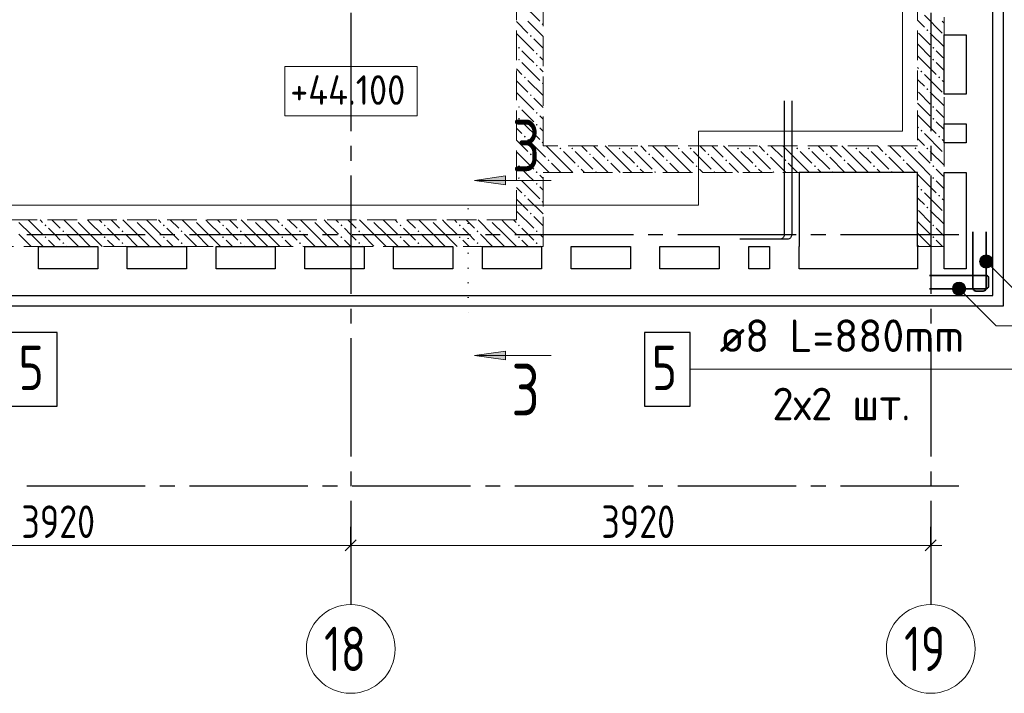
# Model space of a CAD drawing. Header units: millimetres. Extents: x 0 to 45010, y 0 to 29700.
# Tile 10 of 13: x 28913 to 35567, y 14850 to 19403. Entities that reach past the tile are written whole.
import ezdxf

# ---------------------------------------------------------------- set-up
doc = ezdxf.new("R2010")
doc.units = ezdxf.units.MM
for name, pattern in [('______2', [270, 200, -70]), ('______5', [1100, 800, -100, 100, -100]), ('______9', [100, 0, -100])]:
    doc.linetypes.add(name, pattern=pattern)
for name, color, linetype, lineweight in [('Standard', 7, 'Continuous', 25), ('Высотные отметки', 7, 'Continuous', 25), ('ЖБ Перекрытие верхний уровень', 7, 'Continuous', 35), ('ЖБ Стена верхний уровень', 7, 'Continuous', 35), ('Обрамление проемов стержнями', 7, 'Continuous', 25), ('Оси', 40, '______5', 18), ('Позиционная метка линия выноска', 7, 'Continuous', 13), ('Позиционная метка номер позиции', 7, 'Continuous', 13), ('Узлы символ', 7, 'Continuous', 25)]:
    doc.layers.add(name, color=color, linetype=linetype, lineweight=lineweight)
doc.layers.add('Обрамление П-обр. равн.', color=7, linetype='Continuous', lineweight=25, true_color=0x5f1e0f)
doc.layers.add('Фиксатор', color=7, linetype='Continuous', lineweight=13, true_color=0x494949)
doc.styles.add('GOST 2.304-81', font='txt')
doc.styles.add('ISOCPEUR', font='txt')

msp = doc.modelspace()

# ---------------------------------------------------------------- hatches: boundary and pattern name
at = {"layer": 'ЖБ Стена верхний уровень', "linetype": 'Continuous', "lineweight": 18, "transparency": 33554687}
for points in [[(32440.4, 19373.1), (32447, 19379.6), (32450, 19376.6), (32450, 19369.7), (32447, 19366.6)], [(32360.4, 19293.1), (32367, 19299.6), (32373.5, 19293.1), (32367, 19286.6)], [(35040.4, 19333.1), (35047, 19339.6), (35053.5, 19333.1), (35047, 19326.6)], [(32280.5, 19213.1), (32287, 19219.6), (32293.5, 19213.1), (32287, 19206.6)], [(32400.5, 19173.1), (32406.9, 19179.6), (32413.5, 19173.1), (32406.9, 19166.6)], [(35080.5, 19213.1), (35087, 19219.6), (35093.5, 19213.1), (35087, 19206.6)], [(32280.5, 19133.1), (32287, 19139.6), (32293.5, 19133.1), (32287, 19126.6)], [(32400.5, 19093.1), (32406.9, 19099.6), (32413.5, 19093.1), (32406.9, 19086.6)], [(35080.5, 19133.1), (35087, 19139.6), (35093.5, 19133.1), (35087, 19126.6)], [(35000.4, 19053.1), (35006.9, 19059.6), (35013.5, 19053.1), (35006.9, 19046.6)], [(32320.4, 19013.1), (32326.9, 19019.6), (32333.5, 19013.1), (32326.9, 19006.6)], [(32440.4, 18973.1), (32447, 18979.6), (32450, 18976.6), (32450, 18969.7), (32447, 18966.6)], [(35120.4, 19013.1), (35127, 19019.6), (35133.5, 19013.1), (35127, 19006.6)], [(32360.4, 18893.1), (32367, 18899.6), (32373.5, 18893.1), (32367, 18886.6)], [(35040.4, 18933.1), (35047, 18939.6), (35053.5, 18933.1), (35047, 18926.6)], [(32280.5, 18813.1), (32287, 18819.6), (32293.5, 18813.1), (32287, 18806.6)], [(32400.5, 18773.1), (32406.9, 18779.6), (32413.5, 18773.1), (32406.9, 18766.6)], [(35080.5, 18813.1), (35087, 18819.6), (35093.5, 18813.1), (35087, 18806.6)], [(32280.5, 18733.1), (32287, 18739.6), (32293.5, 18733.1), (32287, 18726.6)], [(32400.5, 18693.1), (32406.9, 18699.6), (32413.5, 18693.1), (32406.9, 18686.6)], [(35080.5, 18733.1), (35087, 18739.6), (35093.5, 18733.1), (35087, 18726.6)], [(35000.4, 18653.1), (35006.9, 18659.6), (35013.5, 18653.1), (35006.9, 18646.6)], [(32320.4, 18613.1), (32326.9, 18619.6), (32333.5, 18613.1), (32326.9, 18606.6)], [(32440.4, 18573.1), (32447, 18579.6), (32450, 18576.6), (32450, 18569.7), (32447, 18566.6)], [(35120.4, 18613.1), (35127, 18619.6), (35133.5, 18613.1), (35127, 18606.6)], [(32560.4, 18533.1), (32567, 18539.6), (32573.5, 18533.1), (32567, 18526.6)], [(32640.4, 18533.1), (32647, 18539.6), (32653.5, 18533.1), (32647, 18526.6)], [(32960.4, 18533.1), (32967, 18539.6), (32973.5, 18533.1), (32967, 18526.6)], [(33040.4, 18533.1), (33047, 18539.6), (33053.5, 18533.1), (33047, 18526.6)], [(33360.4, 18533.1), (33367, 18539.6), (33373.5, 18533.1), (33367, 18526.6)], [(33440.4, 18533.1), (33447, 18539.6), (33453.5, 18533.1), (33447, 18526.6)], [(33760.4, 18533.1), (33767, 18539.6), (33773.5, 18533.1), (33767, 18526.6)], [(33840.4, 18533.1), (33847, 18539.6), (33853.5, 18533.1), (33847, 18526.6)], [(34160.4, 18533.1), (34167, 18539.6), (34173.5, 18533.1), (34167, 18526.6)], [(34240.4, 18533.1), (34247, 18539.6), (34253.5, 18533.1), (34247, 18526.6)], [(34560.5, 18533.1), (34567, 18539.6), (34573.5, 18533.1), (34567, 18526.6)], [(34640.4, 18533.1), (34647, 18539.6), (34653.5, 18533.1), (34647, 18526.6)], [(34960.5, 18533.1), (34967, 18539.6), (34973.5, 18533.1), (34967, 18526.6)], [(35040.4, 18533.1), (35047, 18539.6), (35053.5, 18533.1), (35047, 18526.6)], [(32360.4, 18493.1), (32367, 18499.6), (32373.5, 18493.1), (32367, 18486.6)], [(32480.5, 18453.1), (32487, 18459.6), (32493.5, 18453.1), (32487, 18446.6)], [(32760.4, 18493.1), (32767, 18499.6), (32773.5, 18493.1), (32767, 18486.6)], [(32880.5, 18453.1), (32887, 18459.6), (32893.5, 18453.1), (32887, 18446.6)], [(33160.4, 18493.1), (33167, 18499.6), (33173.5, 18493.1), (33167, 18486.6)], [(33280.5, 18453.1), (33287, 18459.6), (33293.5, 18453.1), (33287, 18446.6)], [(33560.4, 18493.1), (33567, 18499.6), (33573.5, 18493.1), (33567, 18486.6)], [(33680.5, 18453.1), (33687, 18459.6), (33693.5, 18453.1), (33687, 18446.6)], [(33960.4, 18493.1), (33967, 18499.6), (33973.5, 18493.1), (33967, 18486.6)], [(34080.5, 18453.1), (34087, 18459.6), (34093.5, 18453.1), (34087, 18446.6)], [(34360.4, 18493.1), (34367, 18499.6), (34373.5, 18493.1), (34367, 18486.6)], [(34480.5, 18453.1), (34487, 18459.6), (34493.5, 18453.1), (34487, 18446.6)], [(34760.5, 18493.1), (34767, 18499.6), (34773.5, 18493.1), (34767, 18486.6)], [(34880.5, 18453.1), (34887, 18459.6), (34893.5, 18453.1), (34887, 18446.6)], [(32280.5, 18413.1), (32287, 18419.6), (32293.5, 18413.1), (32287, 18406.6)], [(32400.5, 18373.1), (32406.9, 18379.6), (32413.5, 18373.1), (32406.9, 18366.6)], [(32680.5, 18413.1), (32687, 18419.6), (32693.5, 18413.1), (32687, 18406.6)], [(32800.5, 18373.1), (32806.9, 18379.6), (32813.5, 18373.1), (32810.3, 18370), (32803.6, 18370)], [(33080.5, 18413.1), (33087, 18419.6), (33093.5, 18413.1), (33087, 18406.6)], [(33200.5, 18373.1), (33206.9, 18379.6), (33213.5, 18373.1), (33210.3, 18370), (33203.6, 18370)], [(33480.5, 18413.1), (33487, 18419.6), (33493.5, 18413.1), (33487, 18406.6)], [(33600.5, 18373.1), (33606.9, 18379.6), (33613.5, 18373.1), (33610.3, 18370), (33603.6, 18370)], [(33880.5, 18413.1), (33887, 18419.6), (33893.5, 18413.1), (33887, 18406.6)], [(34000.5, 18373.1), (34006.9, 18379.6), (34013.5, 18373.1), (34010.3, 18370), (34003.6, 18370)], [(34280.5, 18413.1), (34287, 18419.6), (34293.5, 18413.1), (34287, 18406.6)], [(34400.5, 18373.1), (34406.9, 18379.6), (34413.5, 18373.1), (34410.3, 18370), (34403.6, 18370)], [(34680.5, 18413.1), (34687, 18419.6), (34693.5, 18413.1), (34687, 18406.6)], [(34800.5, 18373.1), (34806.9, 18379.6), (34813.5, 18373.1), (34810.3, 18370), (34803.6, 18370)], [(35080.5, 18413.1), (35087, 18419.6), (35093.5, 18413.1), (35087, 18406.6)], [(32280.5, 18333.1), (32287, 18339.6), (32293.5, 18333.1), (32287, 18326.6)], [(35080.5, 18333.1), (35087, 18339.6), (35093.5, 18333.1), (35087, 18326.6)], [(32400.5, 18293.1), (32406.9, 18299.6), (32413.5, 18293.1), (32406.9, 18286.6)], [(35000.4, 18253.1), (35006.9, 18259.6), (35013.5, 18253.1), (35006.9, 18246.6)], [(32320.4, 18213.1), (32326.9, 18219.6), (32333.5, 18213.1), (32326.9, 18206.6)], [(32440.4, 18173.1), (32447, 18179.6), (32450, 18176.6), (32450, 18169.7), (32447, 18166.6)], [(35120.4, 18213.1), (35127, 18219.6), (35133.5, 18213.1), (35127, 18206.6)], [(35040.4, 18133.1), (35047, 18139.6), (35053.5, 18133.1), (35047, 18126.6)], [(29290.3, 18050), (29287, 18046.6), (29283.6, 18050)], [(29690.3, 18050), (29687, 18046.6), (29683.6, 18050)], [(30090.3, 18050), (30087, 18046.6), (30083.6, 18050)], [(30490.3, 18050), (30487, 18046.6), (30483.6, 18050)], [(30890.3, 18050), (30887, 18046.6), (30883.6, 18050)], [(31290.3, 18050), (31287, 18046.6), (31283.6, 18050)], [(31690.3, 18050), (31687, 18046.6), (31683.6, 18050)], [(32090.3, 18050), (32087, 18046.6), (32083.6, 18050)], [(32360.4, 18093.1), (32367, 18099.6), (32373.5, 18093.1), (32367, 18086.6)], [(29080.5, 18013.1), (29087, 18019.6), (29093.4, 18013.1), (29087, 18006.6)], [(29200.5, 17973.1), (29206.9, 17979.6), (29213.5, 17973.1), (29206.9, 17966.6)], [(29480.5, 18013.1), (29487, 18019.6), (29493.4, 18013.1), (29487, 18006.6)], [(29600.5, 17973.1), (29606.9, 17979.6), (29613.5, 17973.1), (29606.9, 17966.6)], [(29880.5, 18013.1), (29887, 18019.6), (29893.4, 18013.1), (29887, 18006.6)], [(30000.5, 17973.1), (30006.9, 17979.6), (30013.5, 17973.1), (30006.9, 17966.6)], [(30280.5, 18013.1), (30287, 18019.6), (30293.4, 18013.1), (30287, 18006.6)], [(30400.5, 17973.1), (30406.9, 17979.6), (30413.5, 17973.1), (30406.9, 17966.6)], [(30680.5, 18013.1), (30687, 18019.6), (30693.4, 18013.1), (30687, 18006.6)], [(30800.5, 17973.1), (30806.9, 17979.6), (30813.5, 17973.1), (30806.9, 17966.6)], [(31080.5, 18013.1), (31087, 18019.6), (31093.4, 18013.1), (31087, 18006.6)], [(31200.5, 17973.1), (31206.9, 17979.6), (31213.5, 17973.1), (31206.9, 17966.6)], [(31480.5, 18013.1), (31487, 18019.6), (31493.4, 18013.1), (31487, 18006.6)], [(31600.5, 17973.1), (31606.9, 17979.6), (31613.5, 17973.1), (31606.9, 17966.6)], [(31880.5, 18013.1), (31887, 18019.6), (31893.5, 18013.1), (31887, 18006.6)], [(32000.5, 17973.1), (32006.9, 17979.6), (32013.5, 17973.1), (32006.9, 17966.6)], [(32280.5, 18013.1), (32287, 18019.6), (32293.5, 18013.1), (32287, 18006.6)], [(32400.5, 17973.1), (32406.9, 17979.6), (32413.5, 17973.1), (32406.9, 17966.6)], [(35080.5, 18013.1), (35087, 18019.6), (35093.5, 18013.1), (35087, 18006.6)], [(29080.5, 17933.1), (29087, 17939.6), (29093.4, 17933.1), (29087, 17926.6)], [(29480.5, 17933.1), (29487, 17939.6), (29493.4, 17933.1), (29487, 17926.6)], [(29880.5, 17933.1), (29887, 17939.6), (29893.4, 17933.1), (29887, 17926.6)], [(30280.5, 17933.1), (30287, 17939.6), (30293.4, 17933.1), (30287, 17926.6)], [(30680.5, 17933.1), (30687, 17939.6), (30693.4, 17933.1), (30687, 17926.6)], [(31080.5, 17933.1), (31087, 17939.6), (31093.4, 17933.1), (31087, 17926.6)], [(31480.5, 17933.1), (31487, 17939.6), (31493.4, 17933.1), (31487, 17926.6)], [(31880.5, 17933.1), (31887, 17939.6), (31893.5, 17933.1), (31887, 17926.6)], [(32280.5, 17933.1), (32287, 17939.6), (32293.5, 17933.1), (32287, 17926.6)], [(35080.5, 17933.1), (35087, 17939.6), (35093.5, 17933.1), (35087, 17926.6)], [(29200.5, 17893.1), (29206.9, 17899.6), (29213.5, 17893.1), (29206.9, 17886.6)], [(29600.5, 17893.1), (29606.9, 17899.6), (29613.5, 17893.1), (29606.9, 17886.6)], [(30000.5, 17893.1), (30006.9, 17899.6), (30013.5, 17893.1), (30006.9, 17886.6)], [(30400.5, 17893.1), (30406.9, 17899.6), (30413.5, 17893.1), (30406.9, 17886.6)], [(30800.5, 17893.1), (30806.9, 17899.6), (30813.5, 17893.1), (30806.9, 17886.6)], [(31200.5, 17893.1), (31206.9, 17899.6), (31213.5, 17893.1), (31206.9, 17886.6)], [(31600.5, 17893.1), (31606.9, 17899.6), (31613.5, 17893.1), (31606.9, 17886.6)], [(32000.5, 17893.1), (32006.9, 17899.6), (32013.5, 17893.1), (32006.9, 17886.6)], [(32400.5, 17893.1), (32406.9, 17899.6), (32413.5, 17893.1), (32406.9, 17886.6)]]:
    msp.add_hatch(color=7, dxfattribs=at).paths.add_polyline_path(points, flags=16)
at = {"layer": 'Позиционная метка номер позиции', "linetype": 'Continuous', "lineweight": 13, "transparency": 33554687}
for points in [[(35401.7, 17780.5), (35433.5, 17812.3), (35413.2, 17800.8)], [(35433.5, 17812.3), (35401.7, 17780.5), (35401.7, 17757.5)], [(35433.5, 17812.3), (35401.7, 17757.5), (35456.5, 17812.3)], [(35456.5, 17812.3), (35401.7, 17757.5), (35413.2, 17737.2)], [(35456.5, 17812.3), (35413.2, 17737.2), (35476.8, 17800.8)], [(35476.8, 17800.8), (35413.2, 17737.2), (35433.5, 17725.7)], [(35476.8, 17800.8), (35433.5, 17725.7), (35488.3, 17780.5)], [(35488.3, 17780.5), (35433.5, 17725.7), (35456.5, 17725.7)], [(35488.3, 17780.5), (35456.5, 17725.7), (35488.3, 17757.5)], [(35488.3, 17757.5), (35456.5, 17725.7), (35476.8, 17737.2)], [(35217.7, 17596.5), (35249.5, 17628.3), (35229.2, 17616.8)], [(35249.5, 17628.3), (35217.7, 17596.5), (35217.7, 17573.5)], [(35249.5, 17628.3), (35217.7, 17573.5), (35272.4, 17628.3)], [(35272.4, 17628.3), (35217.7, 17573.5), (35229.2, 17553.2)], [(35272.4, 17628.3), (35229.2, 17553.2), (35292.8, 17616.8)], [(35292.8, 17616.8), (35229.2, 17553.2), (35249.5, 17541.7)], [(35292.8, 17616.8), (35249.5, 17541.7), (35304.3, 17596.5)], [(35304.3, 17596.5), (35249.5, 17541.7), (35272.4, 17541.7)], [(35304.3, 17596.5), (35272.4, 17541.7), (35304.3, 17573.5)], [(35304.3, 17573.5), (35272.4, 17541.7), (35292.8, 17553.2)]]:
    msp.add_hatch(color=7, dxfattribs=at).paths.add_polyline_path(points)
at = {"layer": 'Узлы символ', "linetype": 'Continuous', "lineweight": 13, "transparency": 33554687}
for points in [[(32195.5, 18287.3), (31985.5, 18317.3), (32195.5, 18347.3)], [(32195.5, 17103.1), (31985.5, 17133.1), (32195.5, 17163.1)]]:
    msp.add_hatch(color=7, dxfattribs=at).paths.add_polyline_path(points, flags=16)

# ---------------------------------------------------------------- linework, layer by layer
at = {"layer": 'Standard', "color": 251, "linetype": 'Continuous', "lineweight": -3, "true_color": 0x656565, "transparency": 33554687}
for p, q in [((31150, 15850), (31150, 15975)), ((35070, 15850), (35070, 15975)), ((31150, 15850), (31150, 15725)), ((31150, 15850), (31150, 15850)), ((35070, 15850), (35070, 15725)), ((35070, 15850), (35070, 15850))]:
    msp.add_line(p, q, dxfattribs=at)
at = {"layer": 'Standard', "color": 7, "linetype": 'Continuous', "lineweight": 13, "transparency": 33554687}
for p, q in [((27230, 15850), (31150, 15850)), ((31150, 15850), (35070, 15850)), ((35070, 15850), (35145, 15850))]:
    msp.add_line(p, q, dxfattribs=at)
at = {"layer": 'Standard', "color": 7, "linetype": 'Continuous', "lineweight": 25, "transparency": 33554687}
for p, q in [((31112.5, 15812.5), (31187.5, 15887.5)), ((35032.5, 15812.5), (35107.5, 15887.5))]:
    msp.add_line(p, q, dxfattribs=at)
at = {"layer": 'Standard', "color": 254, "linetype": 'Continuous', "lineweight": 25, "true_color": 0xc4c4ff, "transparency": 33554687}
msp.add_lwpolyline([(5699, 17469), (35561, 17469), (35561, 25470), (5699, 25470), (5699, 17469)], dxfattribs=at)
at = {"layer": 'Высотные отметки', "color": 7, "linetype": 'Continuous', "lineweight": 18, "transparency": 33554687}
msp.add_lwpolyline([(30703.7, 18754.5), (31598.9, 18754.5), (31598.9, 19087.8), (30703.7, 19087.8), (30703.7, 18754.5)], dxfattribs=at)
at = {"layer": 'ЖБ Перекрытие верхний уровень', "color": 7, "linetype": 'Continuous', "lineweight": 25, "transparency": 33554687}
for p, q in [((35490, 17540), (35490, 23800)), ((35160, 18900), (35160, 19300)), ((35160, 19300), (35310, 19300)), ((35310, 19300), (35310, 18900)), ((35310, 18900), (35160, 18900)), ((35160, 18570), (35160, 18700)), ((35160, 18700), (35310, 18700)), ((35310, 18700), (35310, 18570)), ((35310, 18570), (35160, 18570)), ((34980, 18370), (34180, 18370)), ((34180, 18370), (34180, 17870)), ((34980, 17870), (34980, 18370)), ((35160, 17720), (35160, 18370)), ((35160, 18370), (35310, 18370)), ((35310, 18370), (35310, 17720)), ((29040, 17720), (29040, 17870)), ((29040, 17870), (29440, 17870)), ((29440, 17870), (29440, 17720)), ((29640, 17720), (29640, 17870)), ((29640, 17870), (30040, 17870)), ((30040, 17870), (30040, 17720)), ((30240, 17720), (30240, 17870)), ((30240, 17870), (30640, 17870)), ((30640, 17870), (30640, 17720)), ((30840, 17720), (30840, 17870)), ((30840, 17870), (31240, 17870)), ((31240, 17870), (31240, 17720)), ((31440, 17720), (31440, 17870)), ((31440, 17870), (31840, 17870)), ((31840, 17870), (31840, 17720)), ((32040, 17720), (32040, 17870)), ((32040, 17870), (32440, 17870)), ((32440, 17870), (32440, 17720)), ((32640, 17720), (32640, 17870)), ((32640, 17870), (33040, 17870)), ((33040, 17870), (33040, 17720)), ((33240, 17720), (33240, 17870)), ((33240, 17870), (33640, 17870)), ((33640, 17870), (33640, 17720)), ((33840, 17720), (33840, 17870)), ((33840, 17870), (33980, 17870)), ((33980, 17870), (33980, 17720)), ((34180, 17720), (34180, 17870)), ((34980, 17870), (34980, 17720)), ((29440, 17720), (29040, 17720)), ((30040, 17720), (29640, 17720)), ((30640, 17720), (30240, 17720)), ((31240, 17720), (30840, 17720)), ((31840, 17720), (31440, 17720)), ((32440, 17720), (32040, 17720)), ((33040, 17720), (32640, 17720)), ((33640, 17720), (33240, 17720)), ((33980, 17720), (33840, 17720)), ((34980, 17720), (34180, 17720)), ((35310, 17720), (35160, 17720)), ((26810, 17540), (35490, 17540))]:
    msp.add_line(p, q, dxfattribs=at)
at = {"layer": 'ЖБ Стена верхний уровень', "color": 251, "linetype": '______2', "lineweight": 13, "true_color": 0x656565, "transparency": 33554687}
for p, q in [((32270, 23650), (32270, 18050)), ((32450, 18550), (32450, 23650)), ((34980, 23650), (34980, 18550)), ((35160, 17870), (35160, 23650)), ((34980, 18550), (32450, 18550)), ((32450, 17870), (32450, 18370)), ((32450, 18370), (34980, 18370)), ((34980, 18370), (34980, 17870)), ((32270, 18050), (27320, 18050)), ((27320, 17870), (32270, 17870)), ((32270, 17870), (32450, 17870)), ((34980, 17870), (35160, 17870))]:
    msp.add_line(p, q, dxfattribs=at)
at = {"layer": 'ЖБ Стена верхний уровень', "color": 9, "linetype": 'Continuous', "lineweight": 18, "true_color": 0xc7c7c7, "transparency": 33554687}
for p, q in [((32306.9, 19513.1), (32426.9, 19393.1)), ((35027, 19433.1), (35147, 19313.1)), ((32270, 19390.1), (32347, 19313.1)), ((32347, 19393.1), (32450, 19290.1)), ((34987, 19393.1), (34980, 19400.1)), ((35027, 19353.1), (34987, 19393.1)), ((35147, 19393.1), (35160, 19380.1)), ((32270, 19310.1), (32387, 19193.1)), ((34987, 19313.1), (35067, 19233.1)), ((35067, 19313.1), (35160, 19220.1)), ((32450, 19210.1), (32387, 19273.1)), ((34987, 19233.1), (34980, 19240.1)), ((34987, 19233.1), (35067, 19153.1)), ((32347, 19153.1), (32306.9, 19193.1)), ((35147, 19153.1), (35106.9, 19193.1)), ((32306.9, 19113.1), (32426.9, 18993.1)), ((32387, 19113.1), (32347, 19153.1)), ((32426.9, 19153.1), (32450, 19130.1)), ((34980, 19160.1), (34987, 19153.1)), ((34987, 19153.1), (35106.9, 19033.1)), ((35106.9, 19113.1), (35160, 19060.1)), ((35160, 19140.1), (35147, 19153.1)), ((32270, 19070.1), (32306.9, 19033.1)), ((32426.9, 19073.1), (32450, 19050.1)), ((34980, 19080.1), (34987, 19073.1)), ((35027, 19033.1), (35147, 18913.1)), ((32270, 18990.1), (32347, 18913.1)), ((32347, 18993.1), (32450, 18890.1)), ((34987, 18993.1), (34980, 19000.1)), ((35027, 18953.1), (34987, 18993.1)), ((35147, 18993.1), (35160, 18980.1)), ((32270, 18910.1), (32387, 18793.1)), ((34987, 18913.1), (35067, 18833.1)), ((35067, 18913.1), (35160, 18820.1)), ((32450, 18810.1), (32387, 18873.1)), ((34987, 18833.1), (34980, 18840.1)), ((34987, 18833.1), (35067, 18753.1)), ((32347, 18753.1), (32306.9, 18793.1)), ((35147, 18753.1), (35106.9, 18793.1)), ((32306.9, 18713.1), (32426.9, 18593.1)), ((32387, 18713.1), (32347, 18753.1)), ((32426.9, 18753.1), (32450, 18730.1)), ((34980, 18760.1), (34987, 18753.1)), ((34987, 18753.1), (35106.9, 18633.1)), ((35106.9, 18713.1), (35160, 18660.1)), ((35160, 18740.1), (35147, 18753.1)), ((32270, 18670.1), (32306.9, 18633.1)), ((32426.9, 18673.1), (32450, 18650.1)), ((34980, 18680.1), (34987, 18673.1)), ((35027, 18633.1), (35147, 18513.1)), ((32270, 18590.1), (32347, 18513.1)), ((32347, 18593.1), (32450, 18490.1)), ((34987, 18593.1), (34980, 18600.1)), ((35027, 18553.1), (34987, 18593.1)), ((35147, 18593.1), (35160, 18580.1)), ((32270, 18510.1), (32387, 18393.1)), ((32587, 18433.1), (32470.1, 18550)), ((32587, 18513.1), (32667, 18433.1)), ((32667, 18513.1), (32787, 18393.1)), ((32710.1, 18550), (32747, 18513.1)), ((32790.1, 18550), (32867, 18473.1)), ((32987, 18433.1), (32870.1, 18550)), ((32987, 18513.1), (33067, 18433.1)), ((33067, 18513.1), (33187, 18393.1)), ((33110.1, 18550), (33147, 18513.1)), ((33190.1, 18550), (33267, 18473.1)), ((33387, 18433.1), (33270.1, 18550)), ((33387, 18513.1), (33467, 18433.1)), ((33467, 18513.1), (33587, 18393.1)), ((33510.1, 18550), (33547, 18513.1)), ((33590.1, 18550), (33667, 18473.1)), ((33787, 18433.1), (33670.1, 18550)), ((33787, 18513.1), (33867, 18433.1)), ((33867, 18513.1), (33987, 18393.1)), ((33910.1, 18550), (33947, 18513.1)), ((33990.1, 18550), (34067, 18473.1)), ((34187, 18433.1), (34070.1, 18550)), ((34187, 18513.1), (34267, 18433.1)), ((34267, 18513.1), (34387, 18393.1)), ((34310.1, 18550), (34347, 18513.1)), ((34390.1, 18550), (34467, 18473.1)), ((34587, 18433.1), (34470.1, 18550)), ((34587, 18513.1), (34667, 18433.1)), ((34667, 18513.1), (34787, 18393.1)), ((34710.1, 18550), (34747, 18513.1)), ((34790.1, 18550), (34867, 18473.1)), ((34980, 18440.1), (34870.1, 18550)), ((34987, 18513.1), (35067, 18433.1)), ((35067, 18513.1), (35160, 18420.1)), ((32450, 18410.1), (32387, 18473.1)), ((32450, 18490.1), (32467, 18473.1)), ((32890.1, 18370), (32787, 18473.1)), ((33290.1, 18370), (33187, 18473.1)), ((33690.1, 18370), (33587, 18473.1)), ((34090.1, 18370), (33987, 18473.1)), ((34490.1, 18370), (34387, 18473.1)), ((34890.1, 18370), (34787, 18473.1)), ((34987, 18433.1), (34980, 18440.1)), ((32347, 18353.1), (32306.9, 18393.1)), ((32490.1, 18370), (32450, 18410.1)), ((32506.9, 18433.1), (32570.1, 18370)), ((32587, 18433.1), (32650.1, 18370)), ((32730.1, 18370), (32706.9, 18393.1)), ((32906.9, 18433.1), (32970.1, 18370)), ((32987, 18433.1), (33050.1, 18370)), ((33130.1, 18370), (33106.9, 18393.1)), ((33306.9, 18433.1), (33370.1, 18370)), ((33387, 18433.1), (33450.1, 18370)), ((33530.1, 18370), (33506.9, 18393.1)), ((33706.9, 18433.1), (33770.1, 18370)), ((33787, 18433.1), (33850.1, 18370)), ((33930.1, 18370), (33906.9, 18393.1)), ((34106.9, 18433.1), (34170.1, 18370)), ((34187, 18433.1), (34250.1, 18370)), ((34330.1, 18370), (34306.9, 18393.1)), ((34506.9, 18433.1), (34570.1, 18370)), ((34587, 18433.1), (34650.1, 18370)), ((34730.1, 18370), (34706.9, 18393.1)), ((34906.9, 18433.1), (34970.1, 18370)), ((34987, 18433.1), (35067, 18353.1)), ((35147, 18353.1), (35106.9, 18393.1)), ((32306.9, 18313.1), (32426.9, 18193.1)), ((32387, 18313.1), (32347, 18353.1)), ((32426.9, 18353.1), (32450, 18330.1)), ((34980, 18360.1), (34987, 18353.1)), ((34987, 18353.1), (35106.9, 18233.1)), ((35106.9, 18313.1), (35160, 18260.1)), ((35160, 18340.1), (35147, 18353.1)), ((32270, 18270.1), (32306.9, 18233.1)), ((32426.9, 18273.1), (32450, 18250.1)), ((34980, 18280.1), (34987, 18273.1)), ((32270, 18190.1), (32347, 18113.1)), ((32347, 18193.1), (32450, 18090.1)), ((34987, 18193.1), (34980, 18200.1)), ((35027, 18153.1), (34987, 18193.1)), ((35027, 18233.1), (35147, 18113.1)), ((35147, 18193.1), (35160, 18180.1)), ((32270, 18110.1), (32387, 17993.1)), ((34987, 18113.1), (35067, 18033.1)), ((35067, 18113.1), (35160, 18020.1)), ((28987, 18033.1), (28970.1, 18050)), ((29050.1, 18050), (29067, 18033.1)), ((29130.1, 18050), (29187, 17993.1)), ((29306.9, 17953.1), (29210.1, 18050)), ((29387, 18033.1), (29370.1, 18050)), ((29450.1, 18050), (29467, 18033.1)), ((29530.1, 18050), (29587, 17993.1)), ((29706.9, 17953.1), (29610.1, 18050)), ((29787, 18033.1), (29770.1, 18050)), ((29850.1, 18050), (29867, 18033.1)), ((29930.1, 18050), (29987, 17993.1)), ((30106.9, 17953.1), (30010.1, 18050)), ((30187, 18033.1), (30170.1, 18050)), ((30250.1, 18050), (30267, 18033.1)), ((30330.1, 18050), (30387, 17993.1)), ((30506.9, 17953.1), (30410.1, 18050)), ((30587, 18033.1), (30570.1, 18050)), ((30650.1, 18050), (30667, 18033.1)), ((30730.1, 18050), (30787, 17993.1)), ((30906.9, 17953.1), (30810.1, 18050)), ((30987, 18033.1), (30970.1, 18050)), ((31050.1, 18050), (31067, 18033.1)), ((31130.1, 18050), (31187, 17993.1)), ((31306.9, 17953.1), (31210.1, 18050)), ((31387, 18033.1), (31370.1, 18050)), ((31450.1, 18050), (31467, 18033.1)), ((31530.1, 18050), (31587, 17993.1)), ((31706.9, 17953.1), (31610.1, 18050)), ((31787, 18033.1), (31770.1, 18050)), ((31850.1, 18050), (31867, 18033.1)), ((31930.1, 18050), (31987, 17993.1)), ((32106.9, 17953.1), (32010.1, 18050)), ((32187, 18033.1), (32170.1, 18050)), ((32250.1, 18050), (32267, 18033.1)), ((32450, 18010.1), (32387, 18073.1)), ((34987, 18033.1), (34980, 18040.1)), ((28906.9, 18033.1), (28987, 17953.1)), ((28987, 18033.1), (29067, 17953.1)), ((29147, 17953.1), (29106.9, 17993.1)), ((29306.9, 18033.1), (29387, 17953.1)), ((29387, 18033.1), (29467, 17953.1)), ((29547, 17953.1), (29506.9, 17993.1)), ((29706.9, 18033.1), (29787, 17953.1)), ((29787, 18033.1), (29867, 17953.1)), ((29947, 17953.1), (29906.9, 17993.1)), ((30106.9, 18033.1), (30187, 17953.1)), ((30187, 18033.1), (30267, 17953.1)), ((30347, 17953.1), (30306.9, 17993.1)), ((30506.9, 18033.1), (30587, 17953.1)), ((30587, 18033.1), (30667, 17953.1)), ((30747, 17953.1), (30706.9, 17993.1)), ((30906.9, 18033.1), (30987, 17953.1)), ((30987, 18033.1), (31067, 17953.1)), ((31147, 17953.1), (31106.9, 17993.1)), ((31306.9, 18033.1), (31387, 17953.1)), ((31387, 18033.1), (31467, 17953.1)), ((31547, 17953.1), (31506.9, 17993.1)), ((31706.9, 18033.1), (31787, 17953.1)), ((31787, 18033.1), (31867, 17953.1)), ((31947, 17953.1), (31906.9, 17993.1)), ((32106.9, 18033.1), (32187, 17953.1)), ((32187, 18033.1), (32267, 17953.1)), ((32347, 17953.1), (32306.9, 17993.1)), ((34987, 18033.1), (35067, 17953.1)), ((35147, 17953.1), (35106.9, 17993.1)), ((28906.9, 17953.1), (28987, 17873.1)), ((28987, 17953.1), (29070.1, 17870)), ((29106.9, 17913.1), (29150.1, 17870)), ((29187, 17913.1), (29147, 17953.1)), ((29226.9, 17953.1), (29306.9, 17873.1)), ((29306.9, 17953.1), (29387, 17873.1)), ((29387, 17953.1), (29470.1, 17870)), ((29506.9, 17913.1), (29550.1, 17870)), ((29587, 17913.1), (29547, 17953.1)), ((29626.9, 17953.1), (29706.9, 17873.1)), ((29706.9, 17953.1), (29787, 17873.1)), ((29787, 17953.1), (29870.1, 17870)), ((29906.9, 17913.1), (29950.1, 17870)), ((29987, 17913.1), (29947, 17953.1)), ((30026.9, 17953.1), (30106.9, 17873.1)), ((30106.9, 17953.1), (30187, 17873.1)), ((30187, 17953.1), (30270.1, 17870)), ((30306.9, 17913.1), (30350.1, 17870)), ((30387, 17913.1), (30347, 17953.1)), ((30426.9, 17953.1), (30506.9, 17873.1)), ((30506.9, 17953.1), (30587, 17873.1)), ((30587, 17953.1), (30670.1, 17870)), ((30706.9, 17913.1), (30750.1, 17870)), ((30787, 17913.1), (30747, 17953.1)), ((30826.9, 17953.1), (30906.9, 17873.1)), ((30906.9, 17953.1), (30987, 17873.1)), ((30987, 17953.1), (31070.1, 17870)), ((31106.9, 17913.1), (31150.1, 17870)), ((31187, 17913.1), (31147, 17953.1)), ((31226.9, 17953.1), (31306.9, 17873.1)), ((31306.9, 17953.1), (31387, 17873.1)), ((31387, 17953.1), (31470.1, 17870)), ((31506.9, 17913.1), (31550.1, 17870)), ((31587, 17913.1), (31547, 17953.1)), ((31626.9, 17953.1), (31706.9, 17873.1)), ((31706.9, 17953.1), (31787, 17873.1)), ((31787, 17953.1), (31870.1, 17870)), ((31906.9, 17913.1), (31950.1, 17870)), ((31987, 17913.1), (31947, 17953.1)), ((32026.9, 17953.1), (32106.9, 17873.1)), ((32106.9, 17953.1), (32187, 17873.1)), ((32187, 17953.1), (32270, 17870.1)), ((32306.9, 17913.1), (32350.1, 17870)), ((32387, 17913.1), (32347, 17953.1)), ((32426.9, 17953.1), (32450, 17930.1)), ((34980, 17960.1), (34987, 17953.1)), ((34987, 17953.1), (35070.1, 17870)), ((35106.9, 17913.1), (35150.1, 17870)), ((35160, 17940.1), (35147, 17953.1)), ((29226.9, 17873.1), (29230.1, 17870)), ((29626.9, 17873.1), (29630.1, 17870)), ((30026.9, 17873.1), (30030.1, 17870)), ((30426.9, 17873.1), (30430.1, 17870)), ((30826.9, 17873.1), (30830.1, 17870)), ((31226.9, 17873.1), (31230.1, 17870)), ((31626.9, 17873.1), (31630.1, 17870)), ((32026.9, 17873.1), (32030.1, 17870)), ((32270, 17870.1), (32270.1, 17870)), ((32426.9, 17873.1), (32430.1, 17870)), ((34980, 17880.1), (34987, 17873.1))]:
    msp.add_line(p, q, dxfattribs=at)
at = {"layer": 'Обрамление П-обр. равн.', "color": 7, "linetype": 'Continuous', "lineweight": 35, "transparency": 33554687}
for points in [[(35445, 17969), (35445, 17588.1), (35444.5, 17584.6), (35443.3, 17580.9), (35441.4, 17577.6), (35439.1, 17574.9), (35436.4, 17572.6), (35433.1, 17570.7), (35429.4, 17569.5), (35425.9, 17569), (35374.1, 17569), (35370.6, 17569.5), (35366.9, 17570.7), (35363.6, 17572.6), (35360.9, 17574.9), (35358.6, 17577.6), (35356.7, 17580.9), (35355.5, 17584.6), (35355, 17588.1), (35355, 17969)], [(35445, 17969), (35445, 17588.1), (35444.5, 17584.6), (35443.3, 17580.9), (35441.4, 17577.6), (35439.1, 17574.9), (35436.4, 17572.6), (35433.1, 17570.7), (35429.4, 17569.5), (35425.9, 17569), (35374.1, 17569), (35370.6, 17569.5), (35366.9, 17570.7), (35363.6, 17572.6), (35360.9, 17574.9), (35358.6, 17577.6), (35356.7, 17580.9), (35355.5, 17584.6), (35355, 17588.1), (35355, 17969)], [(35061, 17585), (35441.9, 17585), (35445.4, 17585.5), (35449, 17586.7), (35452.4, 17588.6), (35455.1, 17590.9), (35457.4, 17593.6), (35459.3, 17596.9), (35460.5, 17600.6), (35461, 17604.1), (35461, 17655.9), (35460.5, 17659.4), (35459.3, 17663.1), (35457.4, 17666.4), (35455.1, 17669.1), (35452.4, 17671.4), (35449, 17673.3), (35445.4, 17674.5), (35441.9, 17675), (35061, 17675)], [(35061, 17585), (35441.9, 17585), (35445.4, 17585.5), (35449, 17586.7), (35452.4, 17588.6), (35455.1, 17590.9), (35457.4, 17593.6), (35459.3, 17596.9), (35460.5, 17600.6), (35461, 17604.1), (35461, 17655.9), (35460.5, 17659.4), (35459.3, 17663.1), (35457.4, 17666.4), (35455.1, 17669.1), (35452.4, 17671.4), (35449, 17673.3), (35445.4, 17674.5), (35441.9, 17675), (35061, 17675)]]:
    msp.add_lwpolyline(points, dxfattribs=at)
at = {"layer": 'Обрамление П-обр. равн.', "color": 7, "linetype": 'Continuous', "lineweight": 25, "transparency": 33554687}
for points in [[(28855, 16790), (29165, 16790), (29165, 17290), (28855, 17290), (28855, 16790)], [(33135, 16790), (33445, 16790), (33445, 17290), (33135, 17290), (33135, 16790)]]:
    msp.add_lwpolyline(points, dxfattribs=at)
at = {"layer": 'Обрамление проемов стержнями', "color": 7, "linetype": 'Continuous', "lineweight": 25, "transparency": 33554687}
for points in [[(34080, 18855), (34080, 17948.7), (34079.3, 17943.4), (34077.5, 17937.9), (34074.6, 17932.9), (34071.2, 17928.8), (34067.1, 17925.3), (34062.1, 17922.5), (34056.6, 17920.7), (34051.3, 17920), (33780, 17920)], [(34080, 18855), (34080, 17948.7), (34079.3, 17943.4), (34077.5, 17937.9), (34074.6, 17932.9), (34071.2, 17928.8), (34067.1, 17925.3), (34062.1, 17922.5), (34056.6, 17920.7), (34051.3, 17920), (33780, 17920)], [(34080, 18855), (34080, 17948.7), (34079.3, 17943.4), (34077.5, 17937.9), (34074.6, 17932.9), (34071.2, 17928.8), (34067.1, 17925.3), (34062.1, 17922.5), (34056.6, 17920.7), (34051.3, 17920), (33780, 17920)], [(34080, 18855), (34080, 17948.7), (34079.3, 17943.4), (34077.5, 17937.9), (34074.6, 17932.9), (34071.2, 17928.8), (34067.1, 17925.3), (34062.1, 17922.5), (34056.6, 17920.7), (34051.3, 17920), (33780, 17920)], [(34130, 18855), (34130, 17948.7), (34129.3, 17943.4), (34127.5, 17937.9), (34124.7, 17932.9), (34121.2, 17928.8), (34117.1, 17925.3), (34112.1, 17922.5), (34106.6, 17920.7), (34101.3, 17920), (33830, 17920)], [(34130, 18855), (34130, 17948.7), (34129.3, 17943.4), (34127.5, 17937.9), (34124.7, 17932.9), (34121.2, 17928.8), (34117.1, 17925.3), (34112.1, 17922.5), (34106.6, 17920.7), (34101.3, 17920), (33830, 17920)], [(34130, 18855), (34130, 17948.7), (34129.3, 17943.4), (34127.5, 17937.9), (34124.7, 17932.9), (34121.2, 17928.8), (34117.1, 17925.3), (34112.1, 17922.5), (34106.6, 17920.7), (34101.3, 17920), (33830, 17920)], [(34130, 18855), (34130, 17948.7), (34129.3, 17943.4), (34127.5, 17937.9), (34124.7, 17932.9), (34121.2, 17928.8), (34117.1, 17925.3), (34112.1, 17922.5), (34106.6, 17920.7), (34101.3, 17920), (33830, 17920)]]:
    msp.add_lwpolyline(points, dxfattribs=at)
at = {"layer": 'Оси', "color": 8, "linetype": '______5', "lineweight": -3, "transparency": 33554687}
for p, q in [((31150, 24950), (31150, 15450)), ((35070, 24950), (35070, 15450)), ((35260, 17950), (4100, 17950)), ((35260, 16250), (4100, 16250))]:
    msp.add_line(p, q, dxfattribs=at)
at = {"layer": 'Оси', "color": 7, "linetype": 'Continuous', "lineweight": 13, "transparency": 33554687}
for centre in [(31150, 15150), (35070, 15150)]:
    msp.add_circle(centre, 300, dxfattribs=at)
at = {"layer": 'Позиционная метка линия выноска', "color": 251, "linetype": 'Continuous', "lineweight": 13, "true_color": 0x494949, "transparency": 33554687}
msp.add_lwpolyline([(28170, 18150), (33500, 18150), (33500, 18650), (34880, 18650), (34880, 23650)], dxfattribs=at)
at = {"layer": 'Позиционная метка номер позиции', "color": 7, "linetype": 'Continuous', "lineweight": 13, "transparency": 33554687}
for p, q in [((35413.2, 17800.8), (35413.2, 17800.8)), ((35476.8, 17800.8), (35476.8, 17800.8)), ((35413.2, 17737.2), (35413.2, 17737.2)), ((35476.8, 17737.2), (35476.8, 17737.2)), ((35229.2, 17616.8), (35229.2, 17616.8)), ((35292.8, 17616.8), (35292.8, 17616.8)), ((35229.2, 17553.2), (35229.2, 17553.2)), ((35292.8, 17553.2), (35292.8, 17553.2))]:
    msp.add_line(p, q, dxfattribs=at)
for points in [[(35445, 17769), (35695, 17519), (35695, 17040), (33445, 17040)], [(35261, 17585), (35511, 17335), (35695, 17335), (35695, 17040), (33445, 17040)]]:
    msp.add_lwpolyline(points, dxfattribs=at)
for centre in [(35445, 17769), (35261, 17585)]:
    msp.add_circle(centre, 45, dxfattribs=at)
at = {"layer": 'Узлы символ', "color": 7, "linetype": 'Continuous', "lineweight": 13, "transparency": 33554687}
for p, q in [((31985.5, 18317.3), (32195.5, 18347.3)), ((31985.5, 18317.3), (32504.7, 18317.3)), ((31985.5, 18317.3), (31985.5, 18317.3)), ((31985.5, 18317.3), (31985.5, 18317.3)), ((31985.5, 18317.3), (31985.5, 18317.3)), ((32195.5, 18287.3), (31985.5, 18317.3)), ((32195.5, 18347.3), (32195.5, 18287.3)), ((32195.5, 18317.3), (32210.5, 18317.3)), ((31985.5, 17133.1), (32195.5, 17163.1)), ((31985.5, 17133.1), (32504.7, 17133.1)), ((31985.5, 17133.1), (31985.5, 17133.1)), ((31985.5, 17133.1), (31985.5, 17133.1)), ((31985.5, 17133.1), (31985.5, 17133.1)), ((32195.5, 17103.1), (31985.5, 17133.1)), ((32195.5, 17163.1), (32195.5, 17103.1)), ((32195.5, 17133.1), (32210.5, 17133.1))]:
    msp.add_line(p, q, dxfattribs=at)
at = {"layer": 'Узлы символ', "color": 7, "linetype": '______9', "lineweight": 13, "transparency": 33554687}
msp.add_line((31943.9, 18125.2), (31943.9, 17354.8), dxfattribs=at)

# ---------------------------------------------------------------- texts
at = {"layer": 'Standard', "color": 7, "linetype": 'Continuous', "lineweight": 25, "transparency": 33554687, "char_height": 220, "width": 657.046, "attachment_point": 7, "style": 'GOST 2.304-81'}
for insert in [(28924.2, 15900), (32844.2, 15900)]:
    msp.add_mtext('3920', dxfattribs=dict(at, insert=insert))
at = {"layer": 'Высотные отметки', "color": 7, "linetype": 'Continuous', "lineweight": 18, "transparency": 33554687, "insert": (30740.7, 18827.8), "char_height": 200, "width": 931.942, "attachment_point": 7, "style": 'GOST 2.304-81'}
msp.add_mtext('\\W1.11;+44.100', dxfattribs=at)
at = {"layer": 'Обрамление П-обр. равн.', "color": 7, "linetype": 'Continuous', "lineweight": 13, "transparency": 33554687, "attachment_point": 7, "style": 'ISOCPEUR'}
for s, insert, char_height, width in [('\\W0.98;ø8 L=880mm ', (33643, 17157.3), 220, 1888.528), ('\\W0.78;5', (28905, 16900), 300, 326.407), ('\\W0.78;5', (33185, 16900), 300, 326.407)]:
    msp.add_mtext(s, dxfattribs=dict(at, insert=insert, char_height=char_height, width=width))
at = {"layer": 'Оси', "color": 7, "linetype": 'Continuous', "lineweight": 25, "transparency": 33554687, "char_height": 300, "width": 472.272, "attachment_point": 7, "style": 'ISOCPEUR'}
for s, insert in [('\\W0.75;18', (30970, 15000)), ('\\W0.75;19', (34890, 15000))]:
    msp.add_mtext(s, dxfattribs=dict(at, insert=insert))
at = {"layer": 'Узлы символ', "color": 7, "linetype": 'Continuous', "lineweight": 35, "transparency": 33554687, "char_height": 350, "attachment_point": 7, "style": 'ISOCPEUR'}
for insert, width in [((32239.6, 18377.5), 380.819), ((32235.8, 16727.8), 380.809)]:
    msp.add_mtext('\\W0.78;3', dxfattribs=dict(at, insert=insert, width=width))
at = {"layer": 'Фиксатор', "color": 7, "linetype": 'Continuous', "lineweight": 25, "transparency": 33554687, "insert": (33999.4, 16695.8), "char_height": 220, "width": 1161.056, "attachment_point": 7, "style": 'ISOCPEUR'}
msp.add_mtext('\\W0.96;2х2 шт.', dxfattribs=at)

doc.saveas('drawing.dxf')
